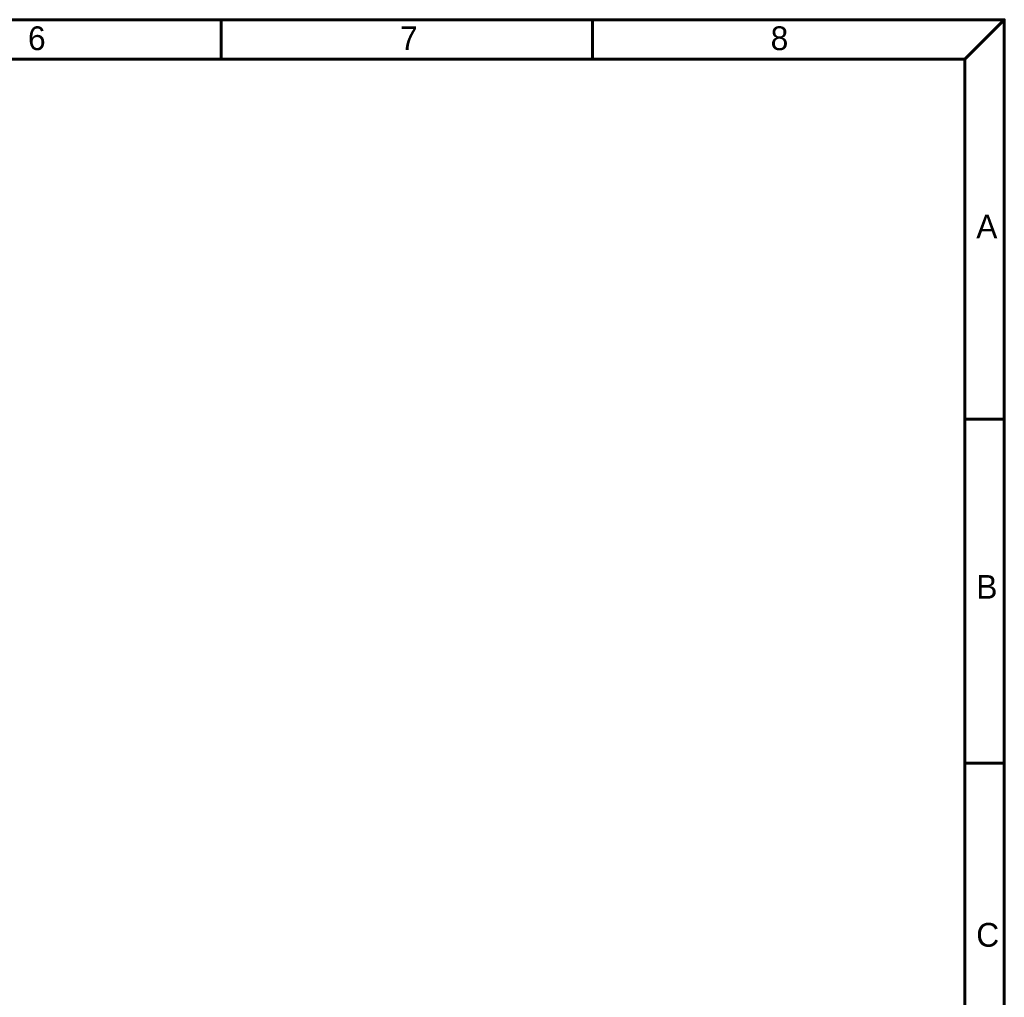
# Model space of a CAD drawing. Header units: inches. Extents: x 0 to 6721, y -3375 to 1330.
# Tile 166 of 198: x 5783 to 5981, y -1224 to -1028. Entities that reach past the tile are written whole.
import ezdxf

# ---------------------------------------------------------------- set-up
doc = ezdxf.new("R2010")
doc.units = ezdxf.units.IN
doc.header["$MEASUREMENT"] = 0
doc.layers.add('BORDER', color=7, linetype='Continuous')
doc.styles.add('標題欄', font='txt')

# ---------------------------------------------------------------- blocks, each defined once
blk = doc.blocks.new('A4-英文圖框-橫式')
at = {"layer": 'BORDER', "color": 123, "linetype": 'Continuous', "lineweight": 60, "ltscale": 25.4}
for p, q in [((2450.2, 183.5), (2450.2, 188.79)), ((2499.95, 183.5), (2499.95, 188.79)), ((2549.79, 183.5), (2555.09, 188.79)), ((2151.7, 183.5), (2549.79, 183.5)), ((2549.79, 183.5), (2549.79, -95.06)), ((2549.79, 135.31), (2555.09, 135.31)), ((2549.79, 89.23), (2555.09, 89.23))]:
    blk.add_line(p, q, dxfattribs=at)
blk.add_lwpolyline([(2151.7, 188.79), (2555.09, 188.79), (2555.09, -95.06), (2151.7, -95.06)], close=True, dxfattribs=at)
at = {"color": 60, "style": '標題欄'}
for s, p in [('6', (2424.32, 184.72)), ('7', (2474.15, 184.72)), ('8', (2523.79, 184.72)), ('A', (2551.33, 159.51)), ('B', (2551.33, 111.26)), ('C', (2551.33, 64.66))]:
    blk.add_text(s, height=3.18, dxfattribs=at).set_placement(p)
at = {"color": 3, "style": '標題欄'}
for s, p in [('7', (2474.15, 184.72)), ('A', (2551.33, 159.51)), ('B', (2551.33, 111.26)), ('C', (2551.33, 64.66))]:
    blk.add_text(s, height=3.18, dxfattribs=at).set_placement(p)

msp = doc.modelspace()

# ---------------------------------------------------------------- block references
at = {"xscale": 1.5, "yscale": 1.5, "zscale": 1.5}
msp.add_blockref('A4-英文圖框-橫式', (2148.678, -1311.221), dxfattribs=at)

doc.saveas('drawing.dxf')
